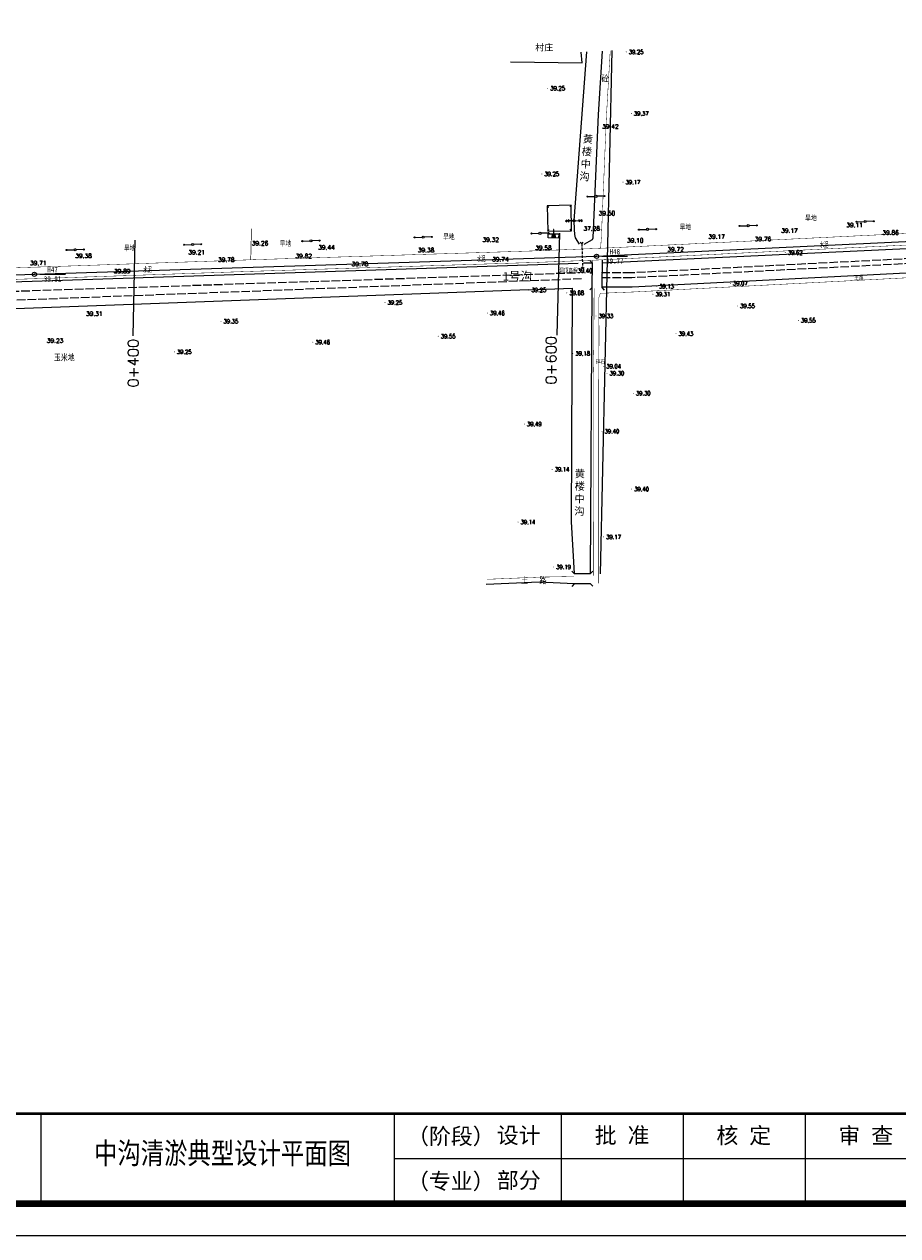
# Model space of a CAD drawing. Header units: millimetres. Extents: x -1851 to 142262423, y -629789 to 22327943.
# Tile 4 of 69: x 10407 to 10815, y 2719 to 3284. Entities that reach past the tile are written whole.
import ezdxf
from ezdxf.enums import TextEntityAlignment as Align

# ---------------------------------------------------------------- set-up
doc = ezdxf.new("R2010")
doc.units = ezdxf.units.MM
for name, pattern in [('4332', [5, 4, -1]), ('X3', [5, 4, -1]), ('X31', [1.8, 1.2, -0.6])]:
    doc.linetypes.add(name, pattern=pattern)
doc.layers.add('ASSIST', color=7, linetype='Continuous', plot=False)
for name, color, linetype in [('DLDW', 7, 'Continuous'), ('DLSS', 7, 'Continuous'), ('DMTZ', 7, 'Continuous'), ('duanmianxian', 7, 'Continuous'), ('GCD', 7, 'Continuous'), ('JMD', 7, 'Continuous'), ('KZD', 7, 'Continuous'), ('smzj', 7, 'Continuous'), ('SXSS', 7, 'Continuous'), ('导线', 7, 'Continuous'), ('断面', 7, 'Continuous'), ('断面线', 7, 'Continuous')]:
    doc.layers.add(name, color=color, linetype=linetype)
doc.layers.add('文字', color=7, linetype='Continuous', lineweight=15)
doc.styles.add('-仿宋_GB2312', font='FangSong_GB2312.ttf')
doc.styles.add('HZ', font='rs.shx', dxfattribs={"bigfont": 'hztxt.shx'})
doc.styles.add('LYJFS', font='times.ttf', dxfattribs={"width": 0.7})
doc.styles.get("Standard").update_dxf_attribs({"font": 'txt', "bigfont": 'gbcbig.shx'})
doc.styles.add('宋体', font='txt', dxfattribs={"height": 3.5})
doc.styles.add('正等线体', font='simhei.ttf')
doc.linetypes.add('10421', pattern='A,2,[150,AAA.SHX,S=1,R=0,X=0,Y=1],1e-11', length=2)
doc.linetypes.add('10422', pattern='A,0.75,[150,AAA.SHX,S=0.5,R=0,X=0,Y=0.5],1.5,[177,AAA.SHX,S=1,R=0,X=0,Y=0.4],0.75', length=3)
doc.linetypes.add('833a', pattern='A,2,[150,AAA.SHX,S=0.8,R=0,X=0,Y=0],2,[150,AAA.SHX,S=2,R=0,X=0,Y=0],1e-11', length=4)
doc.linetypes.add('8411', pattern='A,1,[20,LINE.SHX,S=2,R=0,X=0,Y=0],2,[15,LINE.SHX,S=2,R=0,X=0,Y=0],1', length=4)

# ---------------------------------------------------------------- blocks, each defined once
blk = doc.blocks.new('GC200')
at = {"color": 8, "const_width": 0.2}
blk.add_lwpolyline([(-0.1, 0, 1), (0.1, 0, 1)], format="xyb", close=True, dxfattribs=at)
blk = doc.blocks.new('*U25')
at = {"linetype": 'Continuous'}
for points in [[(3.75, 0), (3.77, -0.1), (3.77, 0.1)], [(3.77, 0.1), (3.82, -0.18), (3.82, 0.18)], [(3.82, -0.18), (3.77, 0.1), (3.77, -0.1)], [(3.82, 0.18), (3.9, -0.23), (3.9, 0.23)], [(3.9, -0.23), (3.82, 0.18), (3.82, -0.18)], [(3.9, 0.23), (4, -0.25), (4, 0.25)], [(4, -0.25), (3.9, 0.23), (3.9, -0.23)], [(4, 0.25), (4.1, -0.23), (4.1, 0.23)], [(4.1, -0.23), (4, 0.25), (4, -0.25)], [(4.1, 0.23), (4.18, -0.18), (4.18, 0.18)], [(4.18, -0.18), (4.1, 0.23), (4.1, -0.23)], [(4.18, 0.18), (4.23, -0.1), (4.23, 0.1)], [(4.23, -0.1), (4.18, 0.18), (4.18, -0.18)], [(4.25, 0), (4.23, 0.1), (4.23, -0.1)]]:
    blk.add_solid(points, dxfattribs=at)
blk = doc.blocks.new('*U20')
at = {"linetype": 'Continuous'}
for points in [[(0, 2.5), (0.1, 3.6), (-0.1, 3.6)], [(0, 2.5), (-0.1, 3.6), (-0.1, 1.4)], [(0, 2.5), (-0.1, 1.4), (0.1, 1.4)], [(0, 2.5), (0.1, 1.4), (0.1, 3.6)]]:
    blk.add_solid(points, dxfattribs=at)
blk = doc.blocks.new('*U21')
at = {"linetype": 'Continuous'}
for points in [[(-0.1, -0.1), (-0.6, 0.6), (-0.8, -0.8)], [(-0.1, -0.1), (0.6, 0.6), (-0.6, 0.6)], [(-0.1, -0.1), (0.8, -0.8), (0.6, 0.6)], [(-0.1, -0.1), (-0.8, -0.8), (0.8, -0.8)]]:
    blk.add_solid(points, dxfattribs=at)
blk = doc.blocks.new('gc017')
for p, q in [((-0.6, 0.6), (-0.8, -0.8)), ((-0.6, 0.6), (0.6, 0.6)), ((0.6, 0.6), (0.8, -0.8)), ((-0.8, -0.8), (0.8, -0.8))]:
    blk.add_line(p, q)
for points in [[(0.6, 0.6), (-0.6, 0.6), (-0.8, -0.8), (0.8, -0.8)], [(-0.1, 0.6), (0.1, 0.6), (0.1, 2.8), (-0.1, 2.8)]]:
    blk.add_lwpolyline(points, close=True)
at = {"const_width": 0.2}
blk.add_lwpolyline([(-0.6, 0.6), (-0.6, 0.6), (-0.6, 0.6)], dxfattribs=at)
blk.add_point((0, 0))
at = {"linetype": 'Continuous'}
for name, p in [('*U21', (0, 0)), ('*U20', (0, -0.8))]:
    blk.add_blockref(name, p, dxfattribs=at)
blk = doc.blocks.new('gc257')
at = {"linetype": 'Continuous'}
h = blk.add_hatch(color=256, dxfattribs=at)
edge = h.paths.add_edge_path()
edge.add_arc((0, 0), 0.15, 0, 360)
for radius in [1, 0.15]:
    blk.add_circle((0, 0), radius)
blk.add_point((0, 0))
blk = doc.blocks.new('tk')
for p, q in [((6991.6, 861.23), (6991.6, 847.23)), ((7046.6, 861.23), (7046.6, 847.23)), ((7072.6, 861.23), (7072.6, 847.23)), ((7091.6, 861.23), (7091.6, 847.23)), ((7110.6, 861.23), (7110.6, 847.23))]:
    blk.add_line(p, q)
at = {"lineweight": 0}
for p, q in [((7253.6, 854.23), (7046.6, 854.23)), ((7258.6, 842.23), (6838.6, 842.23))]:
    blk.add_line(p, q, dxfattribs=at)
at = {"lineweight": 0, "const_width": 1}
blk.add_lwpolyline([(6863.6, 1134.23), (7253.6, 1134.23), (7253.6, 847.23), (6863.6, 847.23)], close=True, dxfattribs=at)
at = {"lineweight": 0, "const_width": 0.4}
blk.add_lwpolyline([(7253.6, 861.23), (6863.6, 861.23)], dxfattribs=at)
at = {"style": 'LYJFS'}
for s, p in [('（阶段）', (7055.43, 857.73)), ('（专业）', (7055.43, 850.73))]:
    blk.add_text(s, height=2.5, dxfattribs=at).set_placement(p, align=Align.MIDDLE_CENTER)
at = {"char_height": 2.5, "attachment_point": 5, "style": '宋体'}
for s, insert in [('设计', (7066, 857.73)), ('批 准', (7082.1, 857.73)), ('核 定', (7101.04, 857.7)), ('审 查', (7120.03, 857.7)), ('部分', (7066, 850.73))]:
    blk.add_mtext(s, dxfattribs=dict(at, insert=insert))

msp = doc.modelspace()

# ---------------------------------------------------------------- linework, layer by layer
at = {"color": 7, "linetype": 'Continuous'}
for p, q in [((10663.59, 3192.7, 0.74), (10660.09, 3192.62, 0.74)), ((10664.59, 3192.73, 0.74), (10668.09, 3192.81, 0.74))]:
    msp.add_line(p, q, dxfattribs=at)
at = {"color": 7, "linetype": 'Continuous', "flags": 128}
for points in [[(10670.59, 3204), (10673.83, 3204.1)], [(10678.08, 3204.22), (10674.83, 3204.13)], [(10796.33, 3192.24), (10799.57, 3192.33)], [(10803.82, 3192.46), (10800.57, 3192.36)], [(10597.4, 3185.14), (10594.15, 3185.05)], [(10644.44, 3186.75), (10647.68, 3186.84)], [(10651.93, 3186.97), (10648.68, 3186.87)], [(10694.68, 3188.56), (10697.93, 3188.66)], [(10702.18, 3188.78), (10698.93, 3188.69)], [(10741.68, 3190.29), (10744.93, 3190.39)], [(10749.18, 3190.51), (10745.93, 3190.41)], [(10482.22, 3181.51), (10485.47, 3181.61)], [(10489.72, 3181.73), (10486.47, 3181.64)], [(10537.46, 3183.19), (10540.71, 3183.29)], [(10544.96, 3183.41), (10541.71, 3183.32)], [(10589.9, 3184.92), (10593.15, 3185.02)], [(10427.38, 3179.06), (10430.63, 3179.15)], [(10434.88, 3179.28), (10431.63, 3179.18)]]:
    msp.add_lwpolyline(points, dxfattribs=at)
at = {"color": 7, "linetype": 'Continuous', "elevation": 0.74, "flags": 128}
for points in [[(10660.77, 3193.04), (10660.09, 3192.62), (10660.79, 3192.24)], [(10661.77, 3193.06), (10661.09, 3192.64), (10661.79, 3192.26)], [(10666.4, 3192.37), (10667.09, 3192.79), (10666.38, 3193.17)], [(10667.4, 3192.39), (10668.09, 3192.81), (10667.38, 3193.19)]]:
    msp.add_lwpolyline(points, dxfattribs=at)
at = {"color": 7, "linetype": 'Continuous'}
for centre, radius in [((10670.34, 3204, 39.86), 0.25), ((10674.33, 3204.11, 39.86), 0.5), ((10678.33, 3204.23, 40.04), 0.25), ((10664.09, 3192.71, 0.74), 0.5), ((10745.43, 3190.4, 40.28), 0.5), ((10796.08, 3192.23, 39.79), 0.25), ((10800.07, 3192.35, 39.79), 0.5), ((10804.07, 3192.46, 39.97), 0.25), ((10589.65, 3184.92, 41.41), 0.25), ((10593.65, 3185.03, 41.41), 0.5), ((10597.65, 3185.15, 41.59), 0.25), ((10644.19, 3186.74, 39.96), 0.25), ((10648.18, 3186.86, 39.96), 0.5), ((10652.18, 3186.97, 40.13), 0.25), ((10694.43, 3188.56, 39.86), 0.25), ((10698.43, 3188.67, 39.86), 0.5), ((10702.43, 3188.79, 40.04), 0.25), ((10741.43, 3190.28, 40.28), 0.25), ((10749.43, 3190.52, 40.45), 0.25), ((10431.13, 3179.17, 0.74), 0.5), ((10435.13, 3179.28, 0.91), 0.25), ((10481.97, 3181.51, 39.94), 0.25), ((10485.97, 3181.62, 39.94), 0.5), ((10489.97, 3181.74, 40.11), 0.25), ((10537.21, 3183.18, 40.12), 0.25), ((10541.21, 3183.3, 40.12), 0.5), ((10545.21, 3183.42, 40.29), 0.25), ((10427.13, 3179.05, 0.74), 0.25)]:
    msp.add_circle(centre, radius, dxfattribs=at)
at = {"layer": 'ASSIST', "color": 7, "linetype": 'Continuous'}
for p, q in [((10672.62, 3161.57), (10672.76, 3172.85)), ((10664.17, 3027.94), (10671.79, 3027.99)), ((10671.82, 3023.16), (10664.2, 3023.11))]:
    msp.add_line(p, q, dxfattribs=at)
at = {"layer": 'DLDW', "color": 7, "linetype": 'Continuous', "elevation": 40.24, "flags": 128}
msp.add_lwpolyline([(10656.9, 3184.57), (10651.98, 3184.66), (10652.02, 3186.65), (10656.94, 3186.56)], close=True, dxfattribs=at)
at = {"layer": 'DLSS', "color": 7, "linetype": 'Continuous'}
for p, q in [((10672.76, 3172.85), (10671.64, 3173.99)), ((10672.62, 3161.57), (10672.76, 3172.85)), ((10672.62, 3161.57), (10671.47, 3160.46)), ((10677.16, 3161.53), (10678.15, 3160.27)), ((10664.17, 3027.94), (10663.03, 3029.07)), ((10664.17, 3027.94), (10671.79, 3027.99)), ((10671.79, 3027.99), (10672.91, 3029.13)), ((10664.2, 3023.11), (10663.08, 3021.97)), ((10671.82, 3023.16), (10664.2, 3023.11)), ((10671.82, 3023.16), (10672.96, 3022.04))]:
    msp.add_line(p, q, dxfattribs=at)
at = {"layer": 'DLSS', "color": 7, "linetype": 'X3', "elevation": 0.61, "flags": 128}
msp.add_lwpolyline([(10676.51, 3179.85, 0.2, 0.2, 0), (10676.87, 3184.85, 0.2, 0.2, 0), (10676.91, 3186, 0.2, 0.2, 0), (10679.25, 3241.79, 0.2, 0.2, 0), (10681.01, 3272.12, 0.2, 0.2, 0)], format="xyseb", dxfattribs=at)
for points, const_width in [([(10082.32, 3160.67), (10177.95, 3163.57), (10248.96, 3165.65), (10429.67, 3171.62), (10513.1, 3174.48), (10646.35, 3178.66), (10676.51, 3179.85), (10856.29, 3188.55), (10906.68, 3191.37), (10965.97, 3194.3), (10983.18, 3195.06), (11010.07, 3196.35), (11151.23, 3202.35), (11201.06, 3205.27)], 0.2), ([(10513.1, 3174.48), (10513.43, 3188.98)], 0.3)]:
    msp.add_lwpolyline(points, dxfattribs=dict(at, const_width=const_width))
at = {"layer": 'DLSS', "color": 7, "linetype": 'Continuous', "const_width": 0.2, "flags": 128}
for points, elevation in [([(10086.03, 3155.4), (10178.11, 3158.17), (10249.13, 3160.25), (10429.86, 3166.23), (10513.28, 3169.08), (10646.54, 3173.26), (10676.75, 3174.45), (10856.58, 3183.16), (10906.97, 3185.98), (10966.23, 3188.9), (10983.43, 3189.66), (11010.31, 3190.96), (11151.5, 3196.95), (11201.06, 3199.86)], 0.61), ([(10672.55, 3174.23), (10672.76, 3172.85)], 39.75)]:
    msp.add_lwpolyline(points, dxfattribs=dict(at, elevation=elevation))
at = {"layer": 'DLSS', "color": 7, "linetype": 'X3', "const_width": 0.2, "flags": 128}
for points in [[(10676.38, 3158.83), (10691.91, 3159.46), (10962.7, 3173.49), (11146.56, 3182.55)], [(10623.59, 3025.28), (10647.32, 3026.27), (10664.05, 3026.6)]]:
    msp.add_lwpolyline(points, dxfattribs=at)
at = {"layer": 'DLSS', "color": 7, "linetype": 'Continuous', "elevation": 39.74, "flags": 128}
msp.add_lwpolyline([(10677.24, 3174.43), (10677.16, 3161.53)], dxfattribs=at)
at = {"layer": 'DLSS', "color": 7, "linetype": 'X3', "flags": 128}
msp.add_lwpolyline([(10673.12, 3026.99, 0.2, 0.2, 0), (10673.03, 3118.82, 0.2, 0.2, 0), (10673.36, 3135.58, 0.2, 0.2, 0), (10673.47, 3161.2, 0, 0, 0)], format="xyseb", dxfattribs=at)
at = {"layer": 'DLSS', "color": 7, "linetype": 'Continuous', "flags": 128}
msp.add_lwpolyline([(10676.38, 3158.83, 0.2, 0.2, 0), (10675.73, 3156.89, 0.2, 0.2, 0), (10675.75, 3135.26, 0.2, 0.2, 0), (10675.63, 3118.54, 0, 0, 0)], format="xyseb", dxfattribs=at)
at = {"layer": 'DLSS', "color": 7, "linetype": 'Continuous', "const_width": 0.2, "flags": 128}
msp.add_lwpolyline([(10675.61, 3023.46), (10675.63, 3118.54)], dxfattribs=at)
at = {"layer": 'DMTZ', "color": 7, "linetype": '10421'}
msp.add_lwpolyline([(10670, 3271.54), (10664.07, 3192.86)], dxfattribs=at)
at = {"layer": 'DMTZ', "color": 7, "linetype": '10421', "flags": 128}
for points, elevation in [([(10668.77, 3181.79), (10672.71, 3183.98), (10673.11, 3184.68), (10675.57, 3242.31), (10677.36, 3271.93)], 40.2), ([(10664.07, 3192.86), (10664.11, 3188.66), (10664.31, 3186.35), (10664.62, 3184.8), (10666.45, 3181.85)], 39.76)]:
    msp.add_lwpolyline(points, dxfattribs=dict(at, elevation=elevation))
at = {"layer": 'DMTZ', "color": 7, "linetype": '10422', "const_width": 0.00000204, "elevation": 40.2, "flags": 128}
msp.add_lwpolyline([(10666.45, 3181.85), (10668.77, 3181.79)], dxfattribs=at)
at = {"layer": 'DMTZ', "color": 7, "linetype": '4332'}
for points in [[(10962.12, 3182.25), (10690.89, 3168.35), (10676.74, 3168.35)], [(10962.26, 3179.95), (10691.04, 3166.06), (10676.89, 3166.06)], [(10063.6, 3148.2), (10066.13, 3148.72), (10666.24, 3168.5)], [(10667.65, 3165.55), (10313.13, 3152.18), (10098.78, 3144.43), (10063.84, 3146.05), (10063.6, 3148.2)]]:
    msp.add_lwpolyline(points, dxfattribs=at)
at = {"layer": 'DMTZ', "color": 7, "linetype": '8411', "flags": 128}
msp.add_lwpolyline([(10672.76, 3172.85), (10668.56, 3172.95)], dxfattribs=at)
at = {"layer": 'DMTZ', "color": 7, "linetype": '10421', "flags": 128}
for points in [[(10643.06, 3160.4), (10643.06, 3160.4), (10663.29, 3161.2), (10662.78, 3052.07), (10664.17, 3027.94)], [(10671.79, 3027.99), (10672.62, 3161.57)], [(10647.78, 3023.92), (10623.02, 3022.8)], [(10664.2, 3023.11), (10647.78, 3023.92)]]:
    msp.add_lwpolyline(points, dxfattribs=at)
at = {"layer": 'JMD', "color": 7, "linetype": 'Continuous'}
for p, q in [((10651.61, 3199.73, 0.74), (10652.33, 3199.03, 0.74)), ((10662.76, 3199.92, 0.74), (10662.07, 3199.2, 0.74)), ((10651.81, 3187.84, 0.74), (10652.5, 3188.56, 0.74)), ((10662.96, 3188.03, 0.74), (10662.24, 3188.73, 0.74))]:
    msp.add_line(p, q, dxfattribs=at)
at = {"layer": 'JMD', "color": 7, "linetype": 'Continuous', "flags": 128}
msp.add_lwpolyline([(10634.44, 3266.87), (10667.91, 3266.49), (10667.51, 3271.41)], dxfattribs=at)
at = {"layer": 'JMD', "color": 7, "linetype": 'Continuous', "elevation": 40.09, "flags": 128}
msp.add_lwpolyline([(10651.81, 3187.84), (10662.96, 3188.03), (10662.76, 3199.92), (10651.61, 3199.73)], close=True, dxfattribs=at)
at = {"layer": 'KZD', "color": 7, "linetype": 'Continuous'}
for p, q in [((10677.15, 3176.1, 40.51), (10689.15, 3176.1, 40.51)), ((10414.56, 3167.69, 40.65), (10426.56, 3167.69, 40.65))]:
    msp.add_line(p, q, dxfattribs=at)
at = {"layer": 'SXSS', "color": 7, "linetype": 'Continuous'}
for p, q in [((10667.73, 3181.95, 0.74), (10667, 3182.63, 0.74)), ((10667.73, 3181.95, 0.74), (10668.41, 3182.68, 0.74)), ((10668.08, 3171.25, 0.74), (10667.4, 3170.52, 0.74)), ((10668.08, 3171.25, 0.74), (10668.81, 3170.56, 0.74))]:
    msp.add_line(p, q, dxfattribs=at)
at = {"layer": 'SXSS', "color": 7, "linetype": '833a', "flags": 128}
msp.add_lwpolyline([(10677.24, 3173.06), (10961.85, 3186.42)], dxfattribs=at)
at = {"layer": 'SXSS', "color": 7, "linetype": 'X31', "elevation": 0.74, "flags": 128}
msp.add_lwpolyline([(10667.73, 3181.95), (10668.08, 3171.25)], dxfattribs=at)
at = {"layer": '导线', "color": 7, "linetype": 'Continuous', "flags": 128}
for points in [[(10676.44, 3027.76), (10681.84, 3272.16)], [(10057.05, 3157.7), (10271.17, 3162.97), (10412.06, 3167.69), (10674.65, 3176.11), (10871.4, 3185.52), (11037.81, 3196.1), (11201.06, 3204.54)]]:
    msp.add_lwpolyline(points, dxfattribs=at)
at = {"layer": '断面线', "color": 7, "linetype": 'Continuous'}
for p, q in [((10657.3, 3186.92), (10656.05, 3139.28)), ((10458.9, 3183.61), (10458, 3138.95))]:
    msp.add_line(p, q, dxfattribs=at)
at = {"layer": '断面线', "color": 7, "linetype": '833a', "flags": 128}
for points in [[(10962.53, 3175.58), (10691.31, 3161.68), (10677.16, 3161.68)], [(10643.06, 3160.4), (10310.4, 3148.19), (10096.05, 3140.44), (10061.11, 3142.05), (10060.02, 3151.95), (10065.96, 3153.17), (10666.06, 3172.95)]]:
    msp.add_lwpolyline(points, dxfattribs=at)

# ---------------------------------------------------------------- block references
at = {"color": 7, "linetype": 'Continuous'}
for p, rotation in [((10674.33, 3204.11, 39.86), 181.6818922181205), ((10674.33, 3204.11, 40.04), 1.681892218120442), ((10800.07, 3192.35, 39.79), 181.6818922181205), ((10800.07, 3192.35, 39.97), 1.681892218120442), ((10593.65, 3185.03, 41.41), 181.6818922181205), ((10593.65, 3185.03, 41.59), 1.681892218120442), ((10648.18, 3186.86, 39.96), 181.6818922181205), ((10648.18, 3186.86, 40.13), 1.681892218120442), ((10698.43, 3188.67, 39.86), 181.6818922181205), ((10698.43, 3188.67, 40.04), 1.681892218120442), ((10745.43, 3190.4, 40.28), 181.6818922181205), ((10745.43, 3190.4, 40.45), 1.681892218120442), ((10431.13, 3179.17, 0.91), 1.681892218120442), ((10485.97, 3181.62, 39.94), 181.6818922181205), ((10485.97, 3181.62, 40.11), 1.681892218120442), ((10541.21, 3183.3, 40.12), 181.6818922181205), ((10541.21, 3183.3, 40.29), 1.681892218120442), ((10431.13, 3179.17, 0.74), 181.6818922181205)]:
    msp.add_blockref('*U25', p, dxfattribs=dict(at, rotation=rotation))
at = {"layer": 'DLDW', "color": 7, "linetype": 'Continuous'}
msp.add_blockref('gc017', (10654.55, 3185.79, 0.74), dxfattribs=at)
at = {"layer": 'GCD', "color": 7, "linetype": 'Continuous'}
ref = msp.add_blockref('GC200', (10688.47, 3271.56, 39.25), dxfattribs=at)
ref.add_attrib('height', '39.25', dxfattribs={"linetype": 'Continuous', "height": 2, "style": 'HZ', "width": 0.8}).set_placement((10689.67, 3271.56, 39.25), align=Align.MIDDLE_LEFT)
ref = msp.add_blockref('GC200', (10651.83, 3254.56, 39.25), dxfattribs=at)
ref.add_attrib('height', '39.25', dxfattribs={"linetype": 'Continuous', "height": 2, "style": 'HZ', "width": 0.8}).set_placement((10653.03, 3254.56, 39.25), align=Align.MIDDLE_LEFT)
ref = msp.add_blockref('GC200', (10690.84, 3242.78, 39.37), dxfattribs=at)
ref.add_attrib('height', '39.37', dxfattribs={"linetype": 'Continuous', "height": 2, "style": 'HZ', "width": 0.8}).set_placement((10692.04, 3242.78, 39.37), align=Align.MIDDLE_LEFT)
ref = msp.add_blockref('GC200', (10649.07, 3214.57, 39.25), dxfattribs=at)
ref.add_attrib('height', '39.25', dxfattribs={"linetype": 'Continuous', "height": 2, "style": 'HZ', "width": 0.8}).set_placement((10650.27, 3214.57, 39.25), align=Align.MIDDLE_LEFT)
ref = msp.add_blockref('GC200', (10686.96, 3210.73, 39.17), dxfattribs=at)
ref.add_attrib('height', '39.17', dxfattribs={"linetype": 'Continuous', "height": 2, "style": 'HZ', "width": 0.8}).set_placement((10688.16, 3210.73, 39.17), align=Align.MIDDLE_LEFT)
ref = msp.add_blockref('GC200', (10762.75, 3177.87), dxfattribs=at)
ref.add_attrib('height', '39.62', dxfattribs={"linetype": 'Continuous', "height": 2, "style": 'HZ', "width": 0.8}).set_placement((10763.95, 3177.87), align=Align.MIDDLE_LEFT)
ref = msp.add_blockref('GC200', (10702.69, 3162.04, 39.13), dxfattribs=at)
ref.add_attrib('height', '39.13', dxfattribs={"linetype": 'Continuous', "height": 2, "style": 'HZ', "width": 0.8}).set_placement((10703.89, 3162.04, 39.13), align=Align.MIDDLE_LEFT)
ref = msp.add_blockref('GC200', (10737.15, 3163.51), dxfattribs=at)
ref.add_attrib('height', '39.07', dxfattribs={"linetype": 'Continuous', "height": 2, "style": 'HZ', "width": 0.8}).set_placement((10738.35, 3163.51), align=Align.MIDDLE_LEFT)
ref = msp.add_blockref('GC200', (10643.06, 3160.4, 39.25), dxfattribs=at)
ref.add_attrib('height', '39.25', dxfattribs={"linetype": 'Continuous', "height": 2, "style": 'HZ', "width": 0.8}).set_placement((10644.26, 3160.4, 39.25), align=Align.MIDDLE_LEFT)
ref = msp.add_blockref('GC200', (10660.72, 3159.01), dxfattribs=at)
ref.add_attrib('height', '39.08', dxfattribs={"linetype": 'Continuous', "height": 2, "style": 'HZ', "width": 0.8}).set_placement((10661.92, 3159.01), align=Align.MIDDLE_LEFT)
ref = msp.add_blockref('GC200', (10700.94, 3158.42), dxfattribs=at)
ref.add_attrib('height', '39.31', dxfattribs={"linetype": 'Continuous', "height": 2, "style": 'HZ', "width": 0.8}).set_placement((10702.14, 3158.42), align=Align.MIDDLE_LEFT)
ref = msp.add_blockref('GC200', (10575.8, 3154.53), dxfattribs=at)
ref.add_attrib('height', '39.25', dxfattribs={"linetype": 'Continuous', "height": 2, "style": 'HZ', "width": 0.8}).set_placement((10577, 3154.53), align=Align.MIDDLE_LEFT)
ref = msp.add_blockref('GC200', (10740.5, 3152.93, 39.55), dxfattribs=at)
ref.add_attrib('height', '39.55', dxfattribs={"linetype": 'Continuous', "height": 2, "style": 'HZ', "width": 0.8}).set_placement((10741.7, 3152.93, 39.55), align=Align.MIDDLE_LEFT)
ref = msp.add_blockref('GC200', (10499.19, 3145.75, 39.35), dxfattribs=at)
ref.add_attrib('height', '39.35', dxfattribs={"linetype": 'Continuous', "height": 2, "style": 'HZ', "width": 0.8}).set_placement((10500.39, 3145.75, 39.35), align=Align.MIDDLE_LEFT)
ref = msp.add_blockref('GC200', (10623.65, 3149.6, 39.46), dxfattribs=at)
ref.add_attrib('height', '39.46', dxfattribs={"linetype": 'Continuous', "height": 2, "style": 'HZ', "width": 0.8}).set_placement((10624.85, 3149.6, 39.46), align=Align.MIDDLE_LEFT)
ref = msp.add_blockref('GC200', (10674.37, 3148.27, 39.33), dxfattribs=at)
ref.add_attrib('height', '39.33', dxfattribs={"linetype": 'Continuous', "height": 2, "style": 'HZ', "width": 0.8}).set_placement((10675.57, 3148.27, 39.33), align=Align.MIDDLE_LEFT)
ref = msp.add_blockref('GC200', (10768.91, 3146.15, 39.55), dxfattribs=at)
ref.add_attrib('height', '39.55', dxfattribs={"linetype": 'Continuous', "height": 2, "style": 'HZ', "width": 0.8}).set_placement((10770.11, 3146.15, 39.55), align=Align.MIDDLE_LEFT)
ref = msp.add_blockref('GC200', (10711.73, 3139.94, 39.43), dxfattribs=at)
ref.add_attrib('height', '39.43', dxfattribs={"linetype": 'Continuous', "height": 2, "style": 'HZ', "width": 0.8}).set_placement((10712.93, 3139.94, 39.43), align=Align.MIDDLE_LEFT)
ref = msp.add_blockref('GC200', (10542.08, 3136.01, 39.46), dxfattribs=at)
ref.add_attrib('height', '39.46', dxfattribs={"linetype": 'Continuous', "height": 2, "style": 'HZ', "width": 0.8}).set_placement((10543.28, 3136.01, 39.46), align=Align.MIDDLE_LEFT)
ref = msp.add_blockref('GC200', (10600.68, 3138.78, 39.55), dxfattribs=at)
ref.add_attrib('height', '39.55', dxfattribs={"linetype": 'Continuous', "height": 2, "style": 'HZ', "width": 0.8}).set_placement((10601.88, 3138.78, 39.55), align=Align.MIDDLE_LEFT)
ref = msp.add_blockref('GC200', (10477.42, 3131.49, 39.25), dxfattribs=at)
ref.add_attrib('height', '39.25', dxfattribs={"linetype": 'Continuous', "height": 2, "style": 'HZ', "width": 0.8}).set_placement((10478.62, 3131.49, 39.25), align=Align.MIDDLE_LEFT)
ref = msp.add_blockref('GC200', (10663.52, 3130.73), dxfattribs=at)
ref.add_attrib('height', '39.18', dxfattribs={"linetype": 'Continuous', "height": 2, "style": 'HZ', "width": 0.8}).set_placement((10664.72, 3130.73), align=Align.MIDDLE_LEFT)
at = {"layer": 'GCD', "color": 7}
ref = msp.add_blockref('GC200', (10677.99, 3124.74, 39.04), dxfattribs=at)
ref.add_attrib('height', '39.04', dxfattribs={"height": 2, "width": 0.8}).set_placement((10679.19, 3124.74, 39.04), align=Align.MIDDLE_LEFT)
at = {"layer": 'GCD', "color": 7, "linetype": 'Continuous'}
ref = msp.add_blockref('GC200', (10679.51, 3121.48), dxfattribs=at)
ref.add_attrib('height', '39.30', dxfattribs={"linetype": 'Continuous', "height": 2, "style": 'HZ', "width": 0.8}).set_placement((10680.71, 3121.48), align=Align.MIDDLE_LEFT)
ref = msp.add_blockref('GC200', (10691.81, 3112.16, 39.3), dxfattribs=at)
ref.add_attrib('height', '39.30', dxfattribs={"linetype": 'Continuous', "height": 2, "style": 'HZ', "width": 0.8}).set_placement((10693.01, 3112.16, 39.3), align=Align.MIDDLE_LEFT)
at = {"layer": 'GCD', "color": 7}
ref = msp.add_blockref('GC200', (10640.92, 3097.75, 39.49), dxfattribs=at)
ref.add_attrib('height', '39.49', dxfattribs={"height": 2, "width": 0.8}).set_placement((10642.12, 3097.75, 39.49), align=Align.MIDDLE_LEFT)
at = {"layer": 'GCD', "color": 7, "linetype": 'Continuous'}
ref = msp.add_blockref('GC200', (10677.18, 3094.4, 39.4), dxfattribs=at)
ref.add_attrib('height', '39.40', dxfattribs={"linetype": 'Continuous', "height": 2, "style": 'HZ', "width": 0.8}).set_placement((10678.38, 3094.4, 39.4), align=Align.MIDDLE_LEFT)
ref = msp.add_blockref('GC200', (10653.88, 3076.61, 39.14), dxfattribs=at)
ref.add_attrib('height', '39.14', dxfattribs={"linetype": 'Continuous', "height": 2, "style": 'HZ', "width": 0.8}).set_placement((10655.08, 3076.61, 39.14), align=Align.MIDDLE_LEFT)
at = {"layer": 'GCD', "color": 7}
ref = msp.add_blockref('GC200', (10691.04, 3067.39, 39.4), dxfattribs=at)
ref.add_attrib('height', '39.40', dxfattribs={"height": 2, "width": 0.8}).set_placement((10692.24, 3067.39, 39.4), align=Align.MIDDLE_LEFT)
ref = msp.add_blockref('GC200', (10637.95, 3051.98, 39.14), dxfattribs=at)
ref.add_attrib('height', '39.14', dxfattribs={"height": 2, "width": 0.8}).set_placement((10639.15, 3051.98, 39.14), align=Align.MIDDLE_LEFT)
at = {"layer": 'GCD', "color": 7, "linetype": 'Continuous'}
ref = msp.add_blockref('GC200', (10677.9, 3045.08, 39.17), dxfattribs=at)
ref.add_attrib('height', '39.17', dxfattribs={"linetype": 'Continuous', "height": 2, "style": 'HZ', "width": 0.8}).set_placement((10679.1, 3045.08, 39.17), align=Align.MIDDLE_LEFT)
ref = msp.add_blockref('GC200', (10654.6, 3031.02, 39.19), dxfattribs=at)
ref.add_attrib('height', '39.19', dxfattribs={"linetype": 'Continuous', "height": 2, "style": 'HZ', "width": 0.8}).set_placement((10655.8, 3031.02, 39.19), align=Align.MIDDLE_LEFT)
at = {"layer": 'KZD', "color": 7, "linetype": 'Continuous'}
for p in [(10674.65, 3176.1, 40.51), (10412.06, 3167.69, 40.65)]:
    msp.add_blockref('gc257', p, dxfattribs=at)
at = {"layer": '断面', "xscale": 3, "yscale": 3, "zscale": 3}
msp.add_blockref('tk', (-10559.73, 192.04), dxfattribs=at)

# ---------------------------------------------------------------- texts
at = {"color": 7, "linetype": 'Continuous', "char_height": 3.5, "width": 7.0423, "attachment_point": 1}
for insert, rotation in [((10668.42, 3232.79), 354.7369), ((10664.48, 3076.38), 359.3146)]:
    msp.add_mtext('{\\fSimHei|b0|i0|c134|p2;黄楼中沟}', dxfattribs=dict(at, insert=insert, rotation=rotation))
at = {"color": 7, "linetype": 'Continuous', "insert": (10630.92, 3168.8), "char_height": 4, "width": 17.479, "attachment_point": 1}
msp.add_mtext('{\\fSimHei|b0|i0|c134|p2;1号沟}', dxfattribs=at)
at = {"layer": 'DLSS', "color": 7, "linetype": 'Continuous', "width": 0.8}
for p in [(10780.9, 3181.62, 0.74), (10620.74, 3175.05, 0.74), (10464.87, 3169.99, 0.74)]:
    msp.add_text('水泥', height=2.5, dxfattribs=at).set_placement(p, align=Align.MIDDLE)
at = {"layer": 'duanmianxian', "color": 7}
for s, p in [('0+400', (10458.23, 3126.21)), ('0+600', (10653.38, 3127.55))]:
    msp.add_text(s, height=5, rotation=90, dxfattribs=at).set_placement(p, align=Align.MIDDLE)
at = {"layer": 'GCD', "color": 7, "linetype": 'Continuous'}
for s, p in [('39.42', (10681.07, 3236.72, 39.42)), ('39.50', (10679.44, 3196.21, 40.24)), ('39.11', (10795.13, 3190.67, 39.85)), ('37.28', (10672.39, 3189.08, 38.02)), ('39.17', (10730.69, 3185.32, 39.91)), ('39.76', (10752.35, 3184.17, 40.49)), ('39.17', (10764.72, 3188.1, 39.91)), ('39.86', (10811.94, 3187.18, 40.6)), ('39.26', (10517.44, 3182.21, 40)), ('39.44', (10548.47, 3180.23, 40.18)), ('39.38', (10594.97, 3179, 40.11)), ('39.32', (10625.21, 3183.84, 40.06)), ('39.58', (10649.82, 3180.07, 40.32)), ('39.10', (10692.71, 3183.51, 39.84)), ('39.72', (10711.51, 3179.34, 40.46)), ('39.71', (10413.85, 3172.94, 40.45)), ('39.38', (10435, 3176.33, 40.11)), ('39.21', (10487.85, 3177.96, 39.95)), ('39.78', (10501.67, 3174.5, 40.51)), ('39.82', (10537.87, 3176.25, 40.56)), ('39.78', (10564.13, 3172.53, 40.52)), ('39.74', (10629.74, 3174.74, 40.47)), ('39.89', (10453.06, 3169.16, 40.62)), ('39.31', (10440, 3149.27, 39.31)), ('39.23', (10421.71, 3136.72, 39.23))]:
    msp.add_text(s, height=2, dxfattribs=at).set_placement(p, align=Align.MIDDLE)
at = {"layer": 'JMD', "color": 7, "linetype": 'Continuous', "style": 'HZ', "width": 0.8}
for s, height, p in [('砼', 3, (10678.65, 3259.3)), ('洞顶高程39.40', 2, (10664.91, 3169.61)), ('土路', 2, (10797.09, 3166.17)), ('玉米地', 3, (10426.01, 3128.98)), ('土   路', 3, (10645.28, 3024.92))]:
    msp.add_text(s, height=height, dxfattribs=at).set_placement(p, align=Align.MIDDLE)
msp.add_text('碎石', height=2, dxfattribs=at).set_placement((10674.27, 3125.67))
at = {"layer": 'JMD', "color": 7, "linetype": 'Continuous', "insert": (10646.01, 3275.13), "char_height": 3, "width": 14.499, "attachment_point": 1}
msp.add_mtext('{\\fSimHei|b0|i0|c134|p2;村庄}', dxfattribs=at)
at = {"layer": 'KZD', "color": 7, "linetype": 'Continuous', "style": '正等线体', "width": 0.8}
for s, p in [('H48', (10683.15, 3178.3, 40.51)), ('39.77', (10683.15, 3173.9, 40.51)), ('H47', (10420.56, 3169.89, 40.65)), ('39.91', (10420.56, 3165.49, 40.65))]:
    msp.add_text(s, height=2.5, dxfattribs=at).set_placement(p, align=Align.MIDDLE)
at = {"layer": 'smzj', "color": 7, "linetype": 'Continuous', "style": 'HZ', "width": 0.8}
for p in [(10716.09, 3189.92, 0.74), (10774.74, 3194.15, 0.74), (10605.62, 3185.32, 0.74), (10456.6, 3180.1, 0.74), (10529.31, 3182.22, 0.74)]:
    msp.add_text('旱地', height=2.5, dxfattribs=at).set_placement(p, align=Align.MIDDLE)
at = {"layer": '文字', "color": 7, "insert": (10499.93, 2756.74), "char_height": 9.9982, "width": 166.8585, "attachment_point": 5, "line_spacing_factor": 0.5, "style": '-仿宋_GB2312'}
msp.add_mtext('{\\W0.8;中沟清淤典型设计平面图}', dxfattribs=at)

doc.saveas('drawing.dxf')
